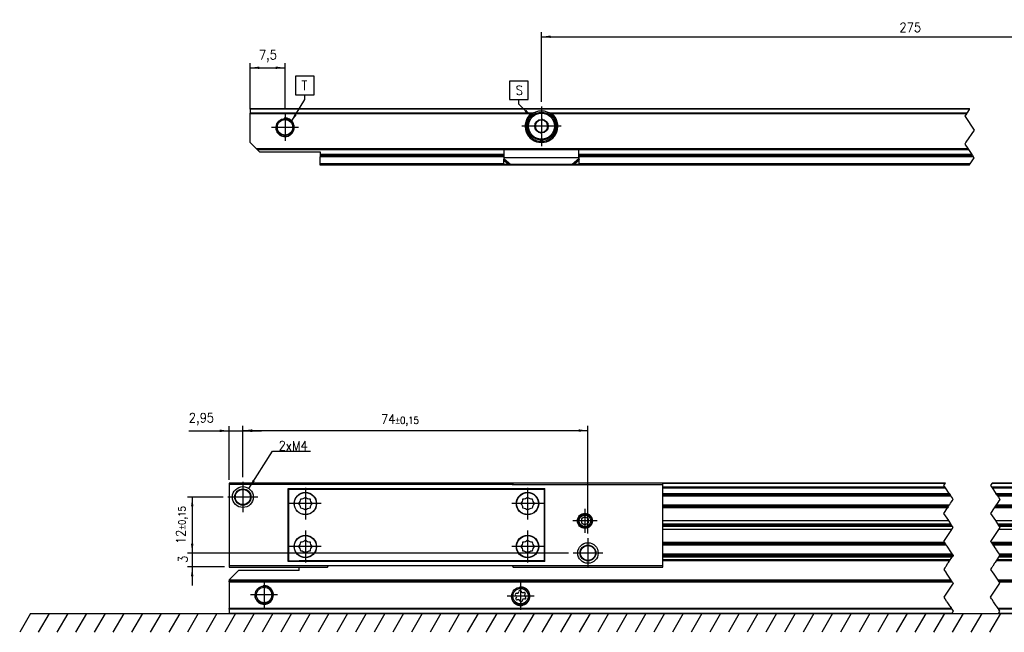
# Model space of a CAD drawing. Header units: millimetres. Extents: x -418 to 1275, y -151 to 443.
# Tile 6 of 47: x -243 to -32, y 151 to 282. Entities that reach past the tile are written whole.
import ezdxf

# ---------------------------------------------------------------- set-up
doc = ezdxf.new("R2010")
doc.units = ezdxf.units.MM
doc.linetypes.add('DOT_CENTER', pattern=[14, 12, -1, 0, -1])
doc.layers.add('1', color=7, linetype='Continuous')
doc.styles.add('CONVERTER_12', font='txt.shx', dxfattribs={"width": 0.9})
doc.dimstyles.new('ME10_DIM_16', dxfattribs={"dimtxt": 2, "dimasz": 2, "dimexe": 1, "dimexo": 1, "dimgap": 1, "dimtad": 1, "dimdsep": 46, "dimtxsty": 'CONVERTER_12', "dimsah": 1, "dimcen": 0.09, "dimclrd": 2, "dimclre": 2, "dimclrt": 2, "dimadec": 0, "dimazin": 0, "dimtfac": 1, "dimtdec": 4, "dimtix": 1, "dimtmove": 0, "dimatfit": 3, "dimfxl": 1, "dimtolj": 1, "dimtzin": 0, "dimarcsym": 0})
doc.dimstyles.new('ME10_DIM_17', dxfattribs={"dimtxt": 2, "dimasz": 2, "dimexe": 1, "dimexo": 1, "dimgap": 1, "dimtad": 1, "dimdsep": 46, "dimtxsty": 'CONVERTER_12', "dimsah": 1, "dimcen": 0.09, "dimclrd": 2, "dimclre": 2, "dimclrt": 2, "dimadec": 0, "dimazin": 0, "dimtol": 1, "dimtp": 0.15, "dimtm": 0.15, "dimtfac": 0.75, "dimtdec": 0, "dimtix": 1, "dimtmove": 0, "dimatfit": 3, "dimfxl": 1, "dimtolj": 1, "dimtzin": 0, "dimarcsym": 0})
doc.dimstyles.new('ME10_DIM_18', dxfattribs={"dimtxt": 2, "dimasz": 2, "dimexe": 1, "dimexo": 1, "dimgap": 1, "dimtad": 1, "dimdsep": 46, "dimtxsty": 'CONVERTER_12', "dimsah": 1, "dimcen": 0.09, "dimclrd": 2, "dimclre": 2, "dimclrt": 2, "dimadec": 0, "dimazin": 0, "dimtol": 1, "dimtp": 0.15, "dimtm": 0.15, "dimtfac": 0.75, "dimtdec": 0, "dimtix": 1, "dimtmove": 0, "dimatfit": 3, "dimfxl": 1, "dimtolj": 1, "dimtzin": 0, "dimarcsym": 0})
doc.dimstyles.new('ME10_DIM_19', dxfattribs={"dimtxt": 2, "dimasz": 2, "dimexe": 1, "dimexo": 1, "dimgap": 1, "dimtad": 1, "dimdsep": 46, "dimtxsty": 'CONVERTER_12', "dimsah": 1, "dimcen": 0.09, "dimclrd": 2, "dimclre": 2, "dimclrt": 2, "dimadec": 0, "dimazin": 0, "dimtfac": 1, "dimtdec": 4, "dimtix": 1, "dimtmove": 0, "dimatfit": 3, "dimfxl": 1, "dimtolj": 1, "dimtzin": 0, "dimarcsym": 0})
doc.dimstyles.new('ME10_DIM_43', dxfattribs={"dimtxt": 2, "dimasz": 2, "dimexe": 1, "dimexo": 1, "dimgap": 1, "dimtad": 1, "dimdsep": 46, "dimtxsty": 'CONVERTER_12', "dimsah": 1, "dimcen": 0.09, "dimclrd": 2, "dimclre": 2, "dimclrt": 2, "dimadec": 0, "dimazin": 0, "dimtfac": 1, "dimtdec": 4, "dimtix": 1, "dimtmove": 0, "dimatfit": 3, "dimfxl": 1, "dimtolj": 1, "dimtzin": 0, "dimarcsym": 0})
doc.dimstyles.new('ME10_DIM_44', dxfattribs={"dimtxt": 2, "dimasz": 2, "dimexe": 1, "dimexo": 1, "dimgap": 1, "dimtad": 1, "dimdsep": 46, "dimtxsty": 'CONVERTER_12', "dimsah": 1, "dimcen": 0.09, "dimclrd": 2, "dimclre": 2, "dimclrt": 2, "dimadec": 0, "dimazin": 0, "dimtfac": 1, "dimtdec": 4, "dimtix": 1, "dimtmove": 0, "dimatfit": 3, "dimfxl": 1, "dimtolj": 1, "dimtzin": 0, "dimarcsym": 0})
doc.dimstyles.get("Standard").update_dxf_attribs({"dimtxt": 0.18, "dimasz": 0.18, "dimexe": 0.18, "dimexo": 0.0625, "dimgap": 0.09, "dimtad": 0, "dimtih": 1, "dimtoh": 1, "dimdec": 4, "dimzin": 0, "dimdsep": 46, "dimtxsty": 'Standard', "dimcen": 0.09, "dimadec": 0, "dimazin": 0, "dimtfac": 1, "dimtdec": 4, "dimtofl": 0, "dimtmove": 0, "dimatfit": 3, "dimfxl": 1, "dimtolj": 1, "dimtzin": 0, "dimarcsym": 0})

# ---------------------------------------------------------------- blocks, each defined once
blk = doc.blocks.new('REGLA_SV2-570__7', base_point=(-194.89, 164.79))
at = {"color": 7, "linetype": 'Continuous'}
for p, q in [((-176.76, 182.79), (-194.89, 182.79)), ((-137.01, 182.79), (-176.76, 182.79)), ((-104.89, 182.79), (-137.01, 182.79)), ((-44.27, 182.79), (-104.89, 182.79)), ((96.94, 182.79), (-34.27, 182.79)), ((-104.89, 180.24), (-43.25, 180.24)), ((-33.25, 180.24), (97.97, 180.24)), ((-43.59, 177.82), (-104.89, 177.82)), ((97.63, 177.82), (-33.59, 177.82)), ((-104.89, 174.74), (-43.57, 174.74)), ((-104.89, 174.08), (-43.13, 174.08)), ((-42.94, 173.79), (-104.89, 173.79)), ((-42.75, 173.5), (-104.89, 173.5)), ((-33.57, 174.74), (97.64, 174.74)), ((-33.13, 174.08), (98.08, 174.08)), ((98.28, 173.79), (-32.94, 173.79)), ((98.47, 173.5), (-32.75, 173.5)), ((-42.91, 172.84), (-104.89, 172.84)), ((98.31, 172.84), (-32.91, 172.84)), ((-104.89, 169.75), (-44.25, 169.75)), ((-34.25, 169.75), (96.97, 169.75)), ((-42.64, 167.33), (-104.89, 167.33)), ((98.58, 167.33), (-32.64, 167.33)), ((-194.89, 164.79), (-189.16, 164.79)), ((-189.16, 164.79), (-182.89, 164.79)), ((-182.89, 164.79), (-180.62, 164.79)), ((-180.62, 164.79), (-176.76, 164.79)), ((-137.01, 164.79), (-133.16, 164.79)), ((-133.16, 164.79), (-124.62, 164.79)), ((-124.62, 164.79), (-104.89, 164.79))]:
    blk.add_line(p, q, dxfattribs=at)
at = {"color": 3, "linetype": 'Continuous'}
for p, q in [((-137.07, 182.69), (-176.7, 182.69)), ((-44.34, 182.69), (-104.89, 182.69)), ((-104.89, 181.97), (-44.39, 181.97)), ((-104.89, 181.78), (-44.27, 181.78)), ((-34.39, 181.97), (96.82, 181.97)), ((96.88, 182.69), (-34.34, 182.69)), ((-34.27, 181.78), (96.95, 181.78)), ((-104.89, 180.53), (-43.44, 180.53)), ((-104.89, 180.04), (-43.11, 180.04)), ((-33.44, 180.53), (97.78, 180.53)), ((-33.11, 180.04), (98.1, 180.04)), ((-43.45, 178.02), (-104.89, 178.02)), ((-104.89, 177.67), (-43.68, 177.67)), ((-43.81, 177.48), (-104.89, 177.48)), ((97.4, 177.48), (-33.81, 177.48)), ((-33.68, 177.67), (97.53, 177.67)), ((97.77, 178.02), (-33.45, 178.02)), ((-104.89, 170.1), (-44.48, 170.1)), ((-44.35, 169.9), (-104.89, 169.9)), ((-104.89, 169.55), (-44.12, 169.55)), ((-34.48, 170.1), (96.74, 170.1)), ((96.87, 169.9), (-34.35, 169.9)), ((-34.12, 169.55), (97.1, 169.55)), ((-42.77, 167.53), (-104.89, 167.53)), ((-42.77, 167.04), (-104.89, 167.04)), ((98.45, 167.53), (-32.77, 167.53)), ((98.45, 167.04), (-32.77, 167.04))]:
    blk.add_line(p, q, dxfattribs=at)
at = {"color": 2, "linetype": 'DOT_CENTER'}
for p, q in [((-44.61, 182.29), (-44.34, 182.69)), ((-44.39, 181.97), (-44.61, 182.29)), ((-44.27, 181.78), (-44.39, 181.97)), ((-44.34, 182.69), (-44.27, 182.79)), ((-43.44, 180.53), (-44.27, 181.78)), ((-34.34, 182.69), (-34.61, 182.29)), ((-34.61, 182.29), (-34.39, 181.97)), ((-34.39, 181.97), (-34.27, 181.78)), ((-34.27, 182.79), (-34.34, 182.69)), ((-34.27, 181.78), (-33.44, 180.53)), ((-43.44, 180.53), (-43.25, 180.24)), ((-43.11, 180.04), (-43.25, 180.24)), ((-42.91, 179.74), (-43.11, 180.04)), ((-42.61, 179.29), (-42.91, 179.74)), ((-33.25, 180.24), (-33.44, 180.53)), ((-33.25, 180.24), (-33.11, 180.04)), ((-33.11, 180.04), (-32.91, 179.74)), ((-32.91, 179.74), (-32.61, 179.29)), ((-44.61, 176.29), (-43.81, 177.48)), ((-43.68, 177.67), (-43.81, 177.48)), ((-43.68, 177.67), (-43.59, 177.82)), ((-43.59, 177.82), (-43.54, 177.89)), ((-43.54, 177.89), (-43.45, 178.02)), ((-43.45, 178.02), (-43.35, 178.18)), ((-43.35, 178.18), (-43.25, 178.33)), ((-43.25, 178.33), (-43.17, 178.45)), ((-43.17, 178.45), (-42.96, 178.76)), ((-42.96, 178.76), (-42.83, 178.95)), ((-42.83, 178.95), (-42.77, 179.04)), ((-42.77, 179.04), (-42.75, 179.07)), ((-42.75, 179.07), (-42.73, 179.11)), ((-42.73, 179.11), (-42.61, 179.29)), ((-33.81, 177.48), (-34.61, 176.29)), ((-33.68, 177.67), (-33.81, 177.48)), ((-33.59, 177.82), (-33.68, 177.67)), ((-33.54, 177.89), (-33.59, 177.82)), ((-33.45, 178.02), (-33.54, 177.89)), ((-33.34, 178.18), (-33.45, 178.02)), ((-33.25, 178.33), (-33.34, 178.18)), ((-33, 178.69), (-33.25, 178.33)), ((-32.96, 178.76), (-33, 178.69)), ((-32.83, 178.95), (-32.96, 178.76)), ((-32.77, 179.04), (-32.83, 178.95)), ((-32.75, 179.07), (-32.77, 179.04)), ((-32.61, 179.29), (-32.75, 179.07)), ((-43.57, 174.74), (-44.61, 176.29)), ((-34.61, 176.29), (-33.57, 174.74)), ((-43.48, 174.59), (-43.57, 174.74)), ((-43.13, 174.08), (-43.48, 174.59)), ((-42.94, 173.79), (-43.13, 174.08)), ((-42.75, 173.5), (-42.94, 173.79)), ((-42.81, 172.99), (-42.61, 173.29)), ((-42.61, 173.29), (-42.75, 173.5)), ((-33.57, 174.74), (-33.48, 174.59)), ((-33.48, 174.59), (-33.13, 174.08)), ((-33.13, 174.08), (-32.94, 173.79)), ((-32.94, 173.79), (-32.75, 173.5)), ((-32.61, 173.29), (-32.81, 172.99)), ((-32.75, 173.5), (-32.61, 173.29)), ((-44.61, 170.29), (-42.91, 172.84)), ((-42.91, 172.84), (-42.81, 172.99)), ((-32.91, 172.84), (-34.61, 170.29)), ((-32.81, 172.99), (-32.91, 172.84)), ((-44.48, 170.1), (-44.61, 170.29)), ((-44.35, 169.9), (-44.48, 170.1)), ((-44.25, 169.75), (-44.35, 169.9)), ((-44.2, 169.68), (-44.25, 169.75)), ((-44.12, 169.55), (-44.2, 169.68)), ((-44.01, 169.4), (-44.12, 169.55)), ((-43.91, 169.24), (-44.01, 169.4)), ((-43.62, 168.81), (-43.91, 169.24)), ((-34.61, 170.29), (-34.48, 170.1)), ((-34.48, 170.1), (-34.35, 169.9)), ((-34.35, 169.9), (-34.25, 169.75)), ((-34.25, 169.75), (-34.2, 169.68)), ((-34.2, 169.68), (-34.12, 169.55)), ((-34.12, 169.55), (-34.01, 169.4)), ((-34.01, 169.4), (-33.91, 169.24)), ((-33.91, 169.24), (-33.67, 168.88)), ((-43.5, 168.62), (-43.62, 168.81)), ((-43.44, 168.54), (-43.5, 168.62)), ((-43.42, 168.5), (-43.44, 168.54)), ((-42.97, 167.84), (-43.42, 168.5)), ((-43.25, 166.32), (-42.86, 166.91)), ((-42.77, 167.53), (-42.97, 167.84)), ((-42.86, 166.91), (-42.85, 166.93)), ((-42.85, 166.93), (-42.77, 167.04)), ((-42.64, 167.33), (-42.77, 167.53)), ((-42.61, 167.29), (-42.77, 167.04)), ((-42.64, 167.33), (-42.61, 167.29)), ((-33.67, 168.88), (-33.62, 168.81)), ((-33.62, 168.81), (-33.5, 168.62)), ((-33.5, 168.62), (-33.42, 168.5)), ((-33.42, 168.5), (-32.97, 167.84)), ((-32.86, 166.91), (-33.25, 166.32)), ((-32.97, 167.84), (-32.77, 167.53)), ((-32.85, 166.93), (-32.86, 166.91)), ((-32.77, 167.04), (-32.85, 166.93)), ((-32.77, 167.53), (-32.64, 167.33)), ((-32.77, 167.04), (-32.61, 167.29)), ((-32.61, 167.29), (-32.64, 167.33)), ((-44.27, 164.79), (-44.21, 164.89)), ((-44.21, 164.89), (-44.14, 164.99)), ((-44.14, 164.99), (-43.73, 165.61)), ((-43.6, 165.79), (-43.37, 166.14)), ((-43.37, 166.14), (-43.25, 166.32)), ((-34.21, 164.89), (-34.27, 164.79)), ((-34.14, 164.99), (-34.21, 164.89)), ((-33.73, 165.61), (-34.14, 164.99)), ((-33.6, 165.79), (-33.73, 165.61)), ((-33.37, 166.14), (-33.6, 165.79)), ((-33.25, 166.32), (-33.37, 166.14))]:
    blk.add_line(p, q, dxfattribs=at)
blk = doc.blocks.new('SOPORTE_SV2__8', base_point=(-197.89, 154.79))
at = {"color": 7, "linetype": 'Continuous'}
for p, q in [((-42.85, 166.93), (-104.89, 166.93)), ((98.37, 166.93), (-32.85, 166.93)), ((-130.36, 166.14), (-182.89, 166.14)), ((-182.89, 164.79), (-180.62, 164.79)), ((-182.89, 164.04), (-182.89, 164.79)), ((-180.62, 164.79), (-176.76, 164.79)), ((-137.01, 164.79), (-133.16, 164.79)), ((-133.16, 164.79), (-124.62, 164.79)), ((-124.62, 164.79), (-104.89, 164.79)), ((-196.46, 163.46), (-197.89, 162.04)), ((-196.46, 163.46), (-195.89, 164.04)), ((-182.89, 164.04), (-195.89, 164.04)), ((-197.89, 162.04), (-197.89, 161.99)), ((-197.89, 161.99), (-197.89, 161.79)), ((-42.94, 161.79), (-197.89, 161.79)), ((-197.89, 161.59), (-197.89, 161.79)), ((-197.89, 161.59), (-197.89, 155.87)), ((98.28, 161.79), (-32.94, 161.79)), ((-136.27, 158.56), (-136.46, 158.75)), ((-136.29, 159.15), (-136.03, 159.15)), ((-135.81, 159.32), (-135.73, 159.57)), ((-135.31, 159.62), (-135.18, 159.4)), ((-134.92, 159.29), (-134.66, 159.35)), ((-134.41, 159.01), (-134.54, 158.78)), ((-134.5, 158.51), (-134.32, 158.32)), ((-136.37, 158.06), (-136.24, 158.29)), ((-135.85, 157.78), (-136.11, 157.72)), ((-135.46, 157.45), (-135.6, 157.68)), ((-134.97, 157.76), (-135.04, 157.5)), ((-134.48, 157.93), (-134.75, 157.92)), ((-197.89, 155.73), (-197.89, 155.87)), ((-197.89, 155.73), (-197.89, 154.85)), ((-197.89, 154.79), (-197.89, 154.85)), ((-42.94, 154.79), (-197.89, 154.79)), ((98.28, 154.79), (-32.94, 154.79))]:
    blk.add_line(p, q, dxfattribs=at)
at = {"color": 3, "linetype": 'Continuous'}
for p, q in [((-42.86, 166.91), (-104.89, 166.91)), ((98.36, 166.91), (-32.86, 166.91)), ((-43.25, 166.32), (-104.89, 166.32)), ((-43.37, 166.14), (-104.89, 166.14)), ((97.85, 166.14), (-33.37, 166.14)), ((97.97, 166.32), (-33.25, 166.32)), ((-43.07, 161.99), (-197.89, 161.99)), ((-197.89, 161.59), (-42.81, 161.59)), ((98.14, 161.99), (-33.07, 161.99)), ((-32.81, 161.59), (98.41, 161.59)), ((-43, 155.87), (-197.89, 155.87)), ((-42.9, 155.73), (-197.89, 155.73)), ((-197.89, 154.85), (-42.9, 154.85)), ((98.22, 155.87), (-33, 155.87)), ((98.32, 155.73), (-32.9, 155.73)), ((-32.9, 154.85), (98.32, 154.85))]:
    blk.add_line(p, q, dxfattribs=at)
at = {"color": 2, "linetype": 'DOT_CENTER'}
for p, q in [((-43.25, 166.32), (-42.86, 166.91)), ((-42.86, 166.91), (-42.85, 166.93)), ((-32.86, 166.91), (-33.25, 166.32)), ((-32.85, 166.93), (-32.86, 166.91)), ((-44.41, 164.59), (-44.27, 164.79)), ((-44.27, 164.79), (-44.21, 164.89)), ((-44.21, 164.89), (-44.14, 164.99)), ((-44.14, 164.99), (-43.73, 165.61)), ((-43.73, 165.61), (-43.6, 165.79)), ((-43.6, 165.79), (-43.37, 166.14)), ((-43.37, 166.14), (-43.25, 166.32)), ((-34.27, 164.79), (-34.41, 164.59)), ((-34.21, 164.89), (-34.27, 164.79)), ((-34.14, 164.99), (-34.21, 164.89)), ((-33.73, 165.61), (-34.14, 164.99)), ((-33.6, 165.79), (-33.73, 165.61)), ((-33.37, 166.14), (-33.6, 165.79)), ((-33.25, 166.32), (-33.37, 166.14)), ((-44.41, 164.59), (-44.61, 164.29)), ((-44.61, 164.29), (-44.11, 163.54)), ((-44.11, 163.54), (-44.06, 163.46)), ((-43.07, 161.99), (-44.06, 163.46)), ((-34.41, 164.59), (-34.61, 164.29)), ((-34.61, 164.29), (-34.11, 163.54)), ((-34.11, 163.54), (-34.06, 163.46)), ((-34.06, 163.46), (-33.07, 161.99)), ((-42.61, 161.29), (-44.61, 158.29)), ((-42.94, 161.79), (-43.07, 161.99)), ((-42.81, 161.59), (-42.94, 161.79)), ((-42.81, 161.59), (-42.71, 161.44)), ((-42.71, 161.44), (-42.62, 161.31)), ((-42.62, 161.31), (-42.61, 161.29)), ((-34.61, 158.29), (-32.61, 161.29)), ((-32.94, 161.79), (-33.07, 161.99)), ((-32.94, 161.79), (-32.81, 161.59)), ((-32.71, 161.44), (-32.81, 161.59)), ((-32.62, 161.31), (-32.71, 161.44)), ((-32.61, 161.29), (-32.62, 161.31)), ((-44.61, 158.29), (-44.41, 157.99)), ((-44.41, 157.99), (-44.27, 157.79)), ((-43.94, 157.29), (-44.27, 157.79)), ((-43.94, 157.29), (-43.41, 156.49)), ((-43.41, 156.49), (-43.27, 156.29)), ((-43.27, 156.29), (-43, 155.87)), ((-34.41, 157.99), (-34.61, 158.29)), ((-34.27, 157.79), (-34.41, 157.99)), ((-33.94, 157.29), (-34.27, 157.79)), ((-33.41, 156.49), (-33.94, 157.29)), ((-33.27, 156.29), (-33.41, 156.49)), ((-33, 155.87), (-33.27, 156.29)), ((-42.9, 155.73), (-43, 155.87)), ((-42.94, 154.79), (-42.9, 154.85)), ((-42.9, 155.73), (-42.61, 155.29)), ((-42.61, 155.29), (-42.9, 154.85)), ((-33, 155.87), (-32.9, 155.73)), ((-32.9, 154.85), (-32.94, 154.79)), ((-32.61, 155.29), (-32.9, 155.73)), ((-32.9, 154.85), (-32.61, 155.29))]:
    blk.add_line(p, q, dxfattribs=at)
at = {"color": 7, "linetype": 'Continuous'}
for centre, radius in [((-190.39, 158.79), 1.9), ((-190.39, 158.79), 1.65), ((-135.39, 158.54), 1.9), ((-135.39, 158.54), 1.65)]:
    blk.add_circle(centre, radius, dxfattribs=at)
for centre, start, end in [((-136.29, 158.92), 90.5656, 223.8716), ((-136.44, 158.4), 330.5656, 43.8716), ((-136.03, 159.38), 270.5656, 343.8716), ((-135.51, 159.51), 30.1519, 163.8716), ((-134.98, 159.52), 210.1519, 283.4579), ((-134.61, 159.13), 330.5656, 103.4579), ((-134.33, 158.67), 150.5656, 223.8716), ((-136.17, 157.95), 150.5656, 283.8716), ((-135.8, 157.56), 30.5656, 103.8716), ((-135.26, 157.57), 210.5656, 343.8706), ((-134.74, 157.69), 90.5656, 163.8706), ((-134.49, 158.16), 270.5656, 43.8716)]:
    blk.add_arc(centre, 0.233, start, end, dxfattribs=at)
at = {"layer": '1', "color": 2, "linetype": 'DOT_CENTER'}
for p, q in [((-190.39, 161.69), (-190.39, 155.89)), ((-135.39, 161.44), (-135.39, 155.64)), ((-187.49, 158.79), (-193.29, 158.79)), ((-132.49, 158.54), (-138.29, 158.54))]:
    blk.add_line(p, q, dxfattribs=at)
at = {"layer": '1', "color": 30, "linetype": 'Continuous'}
for centre in [(-190.39, 158.79), (-135.39, 158.54)]:
    blk.add_arc(centre, 2, 175, 95, dxfattribs=at)
blk = doc.blocks.new('CABEZA_RANURADA_REGLA_SV2__9', base_point=(-197.89, 164.79))
at = {"color": 7, "linetype": 'Continuous'}
for p, q in [((-194.89, 182.79), (-197.89, 182.79)), ((-197.89, 182.79), (-197.89, 182.49)), ((-197.89, 182.49), (-197.89, 165.09)), ((-176.59, 182.49), (-197.89, 182.49)), ((-176.76, 182.79), (-194.89, 182.79)), ((-176.59, 182.49), (-176.76, 182.79)), ((-137.19, 182.49), (-176.59, 182.49)), ((-137.01, 182.79), (-137.19, 182.49)), ((-137.19, 182.49), (-104.89, 182.49)), ((-104.89, 182.79), (-137.01, 182.79)), ((-104.89, 182.49), (-104.89, 182.79)), ((-104.89, 165.09), (-104.89, 182.49)), ((-185.24, 181.59), (-130.19, 181.59)), ((-185.24, 165.99), (-185.24, 181.59)), ((-130.36, 181.44), (-185.06, 181.44)), ((-185.06, 166.14), (-185.06, 181.44)), ((-130.36, 181.44), (-130.36, 166.14)), ((-130.19, 165.99), (-130.19, 181.59)), ((-121.59, 175.55), (-122.34, 175.12)), ((-120.84, 175.12), (-121.59, 175.55)), ((-122.34, 175.12), (-122.34, 174.25)), ((-122.34, 174.25), (-121.59, 173.82)), ((-121.59, 173.82), (-120.84, 174.25)), ((-120.84, 174.25), (-120.84, 175.12)), ((-197.89, 165.09), (-176.59, 165.09)), ((-197.89, 165.09), (-197.89, 164.79)), ((-197.89, 164.79), (-194.89, 164.79)), ((-194.89, 164.79), (-189.16, 164.79)), ((-189.16, 164.79), (-182.89, 164.79)), ((-130.19, 165.99), (-185.24, 165.99)), ((-185.06, 166.14), (-182.89, 166.14)), ((-130.36, 166.14), (-182.89, 166.14)), ((-182.89, 164.79), (-180.62, 164.79)), ((-180.62, 164.79), (-176.76, 164.79)), ((-176.76, 164.79), (-176.59, 165.09)), ((-176.59, 165.09), (-137.19, 165.09)), ((-137.19, 165.09), (-137.01, 164.79)), ((-137.19, 165.09), (-104.89, 165.09)), ((-137.01, 164.79), (-133.16, 164.79)), ((-133.16, 164.79), (-124.62, 164.79)), ((-124.62, 164.79), (-104.89, 164.79)), ((-104.89, 164.79), (-104.89, 165.09))]:
    blk.add_line(p, q, dxfattribs=at)
for centre, radius in [((-194.94, 179.79), 2.24), ((-194.94, 179.79), 1.74), ((-194.94, 179.79), 1.62), ((-181.54, 178.39), 2.4), ((-181.54, 178.39), 2.35), ((-133.89, 178.39), 2.4), ((-133.89, 178.39), 2.35), ((-121.59, 174.69), 1.6), ((-121.59, 174.69), 1.42), ((-121.59, 174.69), 1.25), ((-181.54, 169.19), 2.4), ((-181.54, 169.19), 2.35), ((-133.89, 169.19), 2.4), ((-133.89, 169.19), 2.35), ((-120.94, 167.79), 2.2), ((-120.94, 167.79), 1.7), ((-120.94, 167.79), 1.6)]:
    blk.add_circle(centre, radius, dxfattribs=at)
for centre, start, end in [((-182.57, 180.88), 271.4323, 313.5677), ((-180.5, 180.88), 226.4323, 268.5677), ((-134.92, 180.88), 271.4323, 313.5677), ((-132.85, 180.88), 226.4323, 268.5677), ((-184.03, 179.42), 316.4323, 358.5677), ((-184.03, 177.35), 1.4323, 43.5677), ((-182.57, 175.89), 46.4323, 88.5677), ((-180.5, 175.89), 91.4323, 133.5677), ((-179.04, 179.42), 181.4323, 223.5677), ((-179.04, 177.35), 136.4323, 178.5677), ((-136.38, 179.42), 316.4323, 358.5677), ((-136.38, 177.35), 1.4323, 43.5677), ((-134.92, 175.89), 46.4323, 88.5677), ((-132.85, 175.89), 91.4323, 133.5677), ((-131.39, 179.42), 181.4323, 223.5677), ((-131.39, 177.35), 136.4323, 178.5677), ((-184.03, 170.22), 316.4323, 358.5677), ((-184.03, 168.15), 1.4323, 43.5677), ((-182.57, 171.68), 271.4323, 313.5677), ((-180.5, 171.68), 226.4323, 268.5677), ((-179.04, 170.22), 181.4323, 223.5677), ((-179.04, 168.15), 136.4323, 178.5677), ((-136.38, 170.22), 316.4323, 358.5677), ((-136.38, 168.15), 1.4323, 43.5677), ((-134.92, 171.68), 271.4323, 313.5677), ((-132.85, 171.68), 226.4323, 268.5677), ((-131.39, 170.22), 181.4323, 223.5677), ((-131.39, 168.15), 136.4323, 178.5677), ((-182.57, 166.69), 46.4323, 88.5677), ((-180.5, 166.69), 91.4323, 133.5677), ((-134.92, 166.69), 46.4323, 88.5677), ((-132.85, 166.69), 91.4323, 133.5677)]:
    blk.add_arc(centre, 1.5, start, end, dxfattribs=at)
at = {"layer": '1', "color": 2, "linetype": 'DOT_CENTER'}
for p, q in [((-194.94, 183.03), (-194.94, 176.54)), ((-181.54, 181.79), (-181.54, 174.99)), ((-133.89, 181.79), (-133.89, 174.99)), ((-191.7, 179.79), (-198.18, 179.79)), ((-178.14, 178.39), (-184.94, 178.39)), ((-130.49, 178.39), (-137.29, 178.39)), ((-121.59, 177.29), (-121.59, 172.09)), ((-118.99, 174.69), (-124.19, 174.69)), ((-181.54, 172.59), (-181.54, 165.79)), ((-133.89, 172.59), (-133.89, 165.79)), ((-178.14, 169.19), (-184.94, 169.19)), ((-130.49, 169.19), (-137.29, 169.19)), ((-120.94, 170.99), (-120.94, 164.59)), ((-117.74, 167.79), (-124.14, 167.79))]:
    blk.add_line(p, q, dxfattribs=at)
blk = doc.blocks.new('REGLA_SV2-570mm__10', base_point=(-197.89, 154.79))
for name, p in [('CABEZA_RANURADA_REGLA_SV2__9', (-197.89, 164.79)), ('REGLA_SV2-570__7', (-194.89, 164.79)), ('SOPORTE_SV2__8', (-197.89, 154.79))]:
    blk.add_blockref(name, p)
blk = doc.blocks.new('*D82')
at = {"layer": '1', "color": 2, "linetype": 'Continuous'}
for p, q in [((-205.81, 171.79), (-205.81, 167.79)), ((-125.14, 167.79), (-206.81, 167.79)), ((-205.81, 167.79), (-205.81, 164.79)), ((-198.89, 164.79), (-206.81, 164.79)), ((-205.81, 164.79), (-205.81, 160.79))]:
    blk.add_line(p, q, dxfattribs=at)
at = {"layer": '1', "color": 2}
for points in [[(-206.07, 169.79), (-205.55, 169.79), (-205.81, 167.79)], [(-205.55, 162.79), (-206.07, 162.79), (-205.81, 164.79)]]:
    blk.add_solid(points, dxfattribs=at)
at = {"layer": '1', "color": 2, "insert": (-206.81, 165.69), "char_height": 2, "attachment_point": 7, "rotation": 90, "line_spacing_factor": 0.60024, "style": 'CONVERTER_12'}
blk.add_mtext('3', dxfattribs=at)
blk = doc.blocks.new('*D83')
at = {"layer": '1', "color": 2, "linetype": 'Continuous'}
for p, q in [((-199.18, 179.79), (-206.8, 179.79)), ((-205.8, 179.79), (-205.8, 167.79)), ((-125.14, 167.79), (-206.8, 167.79))]:
    blk.add_line(p, q, dxfattribs=at)
at = {"layer": '1', "color": 2}
for points in [[(-205.54, 177.79), (-206.06, 177.79), (-205.8, 179.79)], [(-206.06, 169.79), (-205.54, 169.79), (-205.8, 167.79)]]:
    blk.add_solid(points, dxfattribs=at)
at = {"layer": '1', "color": 2, "insert": (-206.8, 169.72), "char_height": 2, "attachment_point": 7, "rotation": 90, "line_spacing_factor": 0.60024, "style": 'CONVERTER_12'}
blk.add_mtext('\\C2;12\\C2;\\H1.5;{\\Fgdt;`}0,15', dxfattribs=at)
blk = doc.blocks.new('*D84')
at = {"layer": '1', "color": 2, "linetype": 'Continuous'}
for p, q in [((-194.94, 184.03), (-194.94, 195.05)), ((-120.94, 171.99), (-120.94, 195.05)), ((-194.94, 194.05), (-120.94, 194.05))]:
    blk.add_line(p, q, dxfattribs=at)
at = {"layer": '1', "color": 2}
for points in [[(-192.94, 194.31), (-192.94, 193.78), (-194.94, 194.05)], [(-122.94, 193.78), (-122.94, 194.31), (-120.94, 194.05)]]:
    blk.add_solid(points, dxfattribs=at)
at = {"layer": '1', "color": 2, "insert": (-165.31, 195.05), "char_height": 2, "attachment_point": 7, "rotation": 0.0001, "line_spacing_factor": 0.60024, "style": 'CONVERTER_12'}
blk.add_mtext('\\C2;74\\C2;\\H1.5;{\\Fgdt;`}0,15', dxfattribs=at)
blk = doc.blocks.new('*D85')
at = {"layer": '1', "color": 2, "linetype": 'Continuous'}
for p, q in [((-197.89, 183.49), (-197.89, 194.99)), ((-194.94, 184.03), (-194.94, 194.99)), ((-206.52, 193.99), (-197.89, 193.99)), ((-197.89, 193.99), (-194.94, 193.99)), ((-194.94, 193.99), (-190.94, 193.99))]:
    blk.add_line(p, q, dxfattribs=at)
at = {"layer": '1', "color": 2}
for points in [[(-199.89, 193.72), (-199.89, 194.25), (-197.89, 193.99)], [(-192.94, 194.25), (-192.94, 193.72), (-194.94, 193.99)]]:
    blk.add_solid(points, dxfattribs=at)
at = {"layer": '1', "color": 2, "insert": (-206.52, 195.19), "char_height": 2, "attachment_point": 7, "rotation": 0.0001, "line_spacing_factor": 0.60024, "style": 'CONVERTER_12'}
blk.add_mtext('2,95', dxfattribs=at)
blk = doc.blocks.new('SOPORTE_SV2__22', base_point=(-193.4, 250.93))
at = {"color": 7, "linetype": 'Continuous'}
for p, q in [((-193.4, 263.07), (-193.4, 263.01)), ((-193.4, 263.07), (-39.07, 263.07)), ((-193.4, 263.01), (-193.4, 262.13)), ((-193.4, 261.99), (-193.4, 262.13)), ((-193.4, 255.82), (-193.4, 261.99)), ((-133.25, 261.57), (-132.89, 261.57)), ((-132.05, 260.19), (-132.1, 259.83)), ((-131.71, 260.33), (-132.05, 260.19)), ((-130.72, 260.75), (-131.05, 260.61)), ((-130.43, 260.53), (-130.72, 260.75)), ((-129.57, 259.88), (-129.86, 260.1)), ((-129.62, 259.52), (-129.57, 259.88)), ((-128.91, 261.57), (-128.55, 261.57)), ((-132.18, 259.12), (-132.23, 258.76)), ((-132.23, 258.76), (-131.94, 258.54)), ((-131.37, 258.11), (-131.08, 257.89)), ((-131.08, 257.89), (-130.75, 258.03)), ((-130.09, 258.31), (-129.75, 258.45)), ((-129.75, 258.45), (-129.7, 258.81)), ((-192.1, 254.52), (-193.4, 255.82)), ((-191.9, 254.32), (-192.1, 254.52)), ((-191.9, 254.32), (-39.33, 254.32)), ((-191.4, 253.82), (-191.9, 254.32)), ((-191.4, 253.82), (-178.4, 253.82)), ((-178.4, 253.82), (-178.4, 253.27)), ((-138.9, 252.6), (-138.9, 254.32)), ((-122.9, 252.6), (-122.9, 254.32)), ((-178.4, 253.27), (-178.4, 253.07)), ((-178.4, 253.07), (-178.4, 252.78)), ((-178.4, 253.07), (-138.9, 253.07)), ((-178.4, 251.22), (-178.4, 252.78)), ((-138.96, 252.2), (-139.01, 252.03)), ((-138.99, 251.14), (-139.01, 252.03)), ((-138.9, 252.58), (-138.9, 252.6)), ((-138.9, 252.29), (-138.9, 252.58)), ((-122.9, 253.07), (-38.5, 253.07)), ((-122.9, 252.58), (-122.9, 252.6)), ((-122.9, 252.29), (-122.9, 252.58)), ((-122.79, 252.03), (-122.84, 252.2)), ((-122.81, 251.14), (-122.79, 252.03)), ((-178.4, 250.93), (-178.4, 251.22)), ((-39.17, 250.93), (-178.4, 250.93)), ((-137.82, 251.01), (-138.99, 251.14)), ((-124.31, 251.08), (-137.49, 251.08)), ((-122.81, 251.14), (-123.98, 251.01))]:
    blk.add_line(p, q, dxfattribs=at)
at = {"color": 3, "linetype": 'Continuous'}
for p, q in [((-39.11, 263.01), (-193.4, 263.01)), ((-132.89, 262.13), (-193.4, 262.13)), ((-133.17, 261.99), (-193.4, 261.99)), ((-39.7, 262.13), (-128.91, 262.13)), ((-39.79, 261.99), (-128.63, 261.99)), ((-130.54, 256.09), (-131.26, 256.09)), ((-192.1, 254.52), (-39.47, 254.52)), ((-138.9, 253.27), (-178.4, 253.27)), ((-138.9, 252.78), (-178.4, 252.78)), ((-139.01, 252.03), (-137.82, 251.01)), ((-138.9, 252.58), (-122.9, 252.58)), ((-138.9, 252.29), (-137.49, 251.08)), ((-122.9, 252.29), (-124.31, 251.08)), ((-122.79, 252.03), (-123.98, 251.01)), ((-38.63, 253.27), (-122.9, 253.27)), ((-38.31, 252.78), (-122.9, 252.78)), ((-138.99, 251.22), (-178.4, 251.22)), ((-38.98, 251.22), (-122.81, 251.22))]:
    blk.add_line(p, q, dxfattribs=at)
at = {"color": 2, "linetype": 'DOT_CENTER'}
for p, q in [((-39.79, 261.99), (-40.12, 261.5)), ((-39.79, 261.99), (-39.7, 262.13)), ((-39.21, 262.87), (-39.7, 262.13)), ((-39.21, 262.87), (-39.11, 263.01)), ((-39.11, 263.01), (-39.07, 263.07)), ((-40.12, 261.5), (-40.03, 261.37)), ((-40.03, 261.37), (-38.12, 258.5)), ((-38.12, 258.5), (-39.87, 255.87)), ((-39.87, 255.87), (-40.12, 255.5)), ((-40.12, 255.5), (-39.47, 254.52)), ((-39.47, 254.52), (-39.33, 254.32)), ((-39.33, 254.32), (-38.63, 253.27)), ((-38.98, 251.22), (-38.12, 252.5)), ((-38.5, 253.07), (-38.63, 253.27)), ((-38.5, 253.07), (-38.31, 252.78)), ((-38.12, 252.5), (-38.31, 252.78)), ((-39.17, 250.93), (-38.98, 251.22))]:
    blk.add_line(p, q, dxfattribs=at)
at = {"color": 7, "linetype": 'Continuous'}
for centre, radius in [((-130.9, 259.32), 3), ((-185.9, 259.07), 1.9), ((-185.9, 259.07), 1.65), ((-130.9, 259.32), 1.45), ((-130.9, 259.32), 0.05)]:
    blk.add_circle(centre, radius, dxfattribs=at)
at = {"color": 3, "linetype": 'Continuous'}
blk.add_circle((-130.9, 259.32), 2.8, dxfattribs=at)
at = {"color": 7, "linetype": 'Continuous'}
for radius, start, end in [(3.5, 130.3552, 49.6448), (3.25, 112.6199, 67.3801), (3.25, 67.3801, 112.6199), (1.3, 156.839, 188.7237), (1.3, 128.7237, 156.839), (1.3, 96.839, 128.7237), (1.3, 68.7237, 96.839), (1.3, 36.839, 68.7237), (1.3, 8.7237, 36.839), (1.3, 188.7237, 216.839), (1.3, 216.839, 248.7237), (1.3, 248.7237, 276.839), (1.3, 276.839, 308.7237), (1.3, 308.7237, 336.839), (1.3, 336.839, 8.7237)]:
    blk.add_arc((-130.9, 259.32), radius, start, end, dxfattribs=at)
for points, knots in [([(-133.17, 261.99), (-133.16, 262), (-133.13, 262.01), (-133.1, 262.03), (-133.07, 262.05), (-133.03, 262.08), (-132.97, 262.1), (-132.92, 262.12), (-132.89, 262.13)], [0, 0, 0, 0, 0.0423093, 0.0796464, 0.1179547, 0.1585165, 0.2234843, 0.3133304, 0.3133304, 0.3133304, 0.3133304]), ([(-132.89, 262.13), (-132.83, 262.15), (-132.71, 262.19), (-132.52, 262.24), (-132.34, 262.28), (-132.21, 262.31), (-132.15, 262.32)], [0, 0, 0, 0, 0.1903327, 0.3787731, 0.5717819, 0.763547, 0.763547, 0.763547, 0.763547]), ([(-129.65, 262.32), (-129.59, 262.31), (-129.46, 262.28), (-129.28, 262.24), (-129.09, 262.19), (-128.97, 262.15), (-128.91, 262.13)], [0, 0, 0, 0, 0.1913805, 0.384016, 0.573053, 0.7635471, 0.7635471, 0.7635471, 0.7635471]), ([(-128.91, 262.13), (-128.89, 262.12), (-128.84, 262.1), (-128.78, 262.08), (-128.73, 262.05), (-128.7, 262.03), (-128.66, 262.01), (-128.64, 262), (-128.63, 261.99)], [0, 0, 0, 0, 0.0793997, 0.1547809, 0.1953428, 0.2336516, 0.2752958, 0.3133326, 0.3133326, 0.3133326, 0.3133326]), ([(-139.01, 252.03), (-139, 252.05), (-138.98, 252.09), (-138.95, 252.16), (-138.93, 252.22), (-138.91, 252.27), (-138.9, 252.29)], [0, 0, 0, 0, 0.0660342, 0.1356749, 0.2077706, 0.2833141, 0.2833141, 0.2833141, 0.2833141]), ([(-138.96, 252.2), (-138.95, 252.23), (-138.93, 252.3), (-138.92, 252.4), (-138.9, 252.5), (-138.9, 252.57), (-138.9, 252.6)], [0, 0, 0, 0, 0.1071939, 0.2105801, 0.3123665, 0.4089232, 0.4089232, 0.4089232, 0.4089232]), ([(-122.9, 252.6), (-122.9, 252.57), (-122.9, 252.5), (-122.88, 252.4), (-122.87, 252.3), (-122.85, 252.23), (-122.84, 252.2)], [0, 0, 0, 0, 0.0965567, 0.1983431, 0.3017294, 0.4089232, 0.4089232, 0.4089232, 0.4089232]), ([(-122.79, 252.03), (-122.8, 252.05), (-122.82, 252.09), (-122.85, 252.16), (-122.87, 252.22), (-122.89, 252.27), (-122.9, 252.29)], [0, 0, 0, 0, 0.0660342, 0.1356749, 0.2077706, 0.2833141, 0.2833141, 0.2833141, 0.2833141]), ([(-137.49, 251.08), (-137.51, 251.07), (-137.57, 251.06), (-137.65, 251.04), (-137.73, 251.02), (-137.79, 251.01), (-137.82, 251.01)], [0, 0, 0, 0, 0.0858283, 0.1715137, 0.2550732, 0.3386073, 0.3386073, 0.3386073, 0.3386073]), ([(-123.98, 251.01), (-124.01, 251.01), (-124.07, 251.02), (-124.15, 251.04), (-124.23, 251.06), (-124.29, 251.07), (-124.31, 251.08)], [0, 0, 0, 0, 0.083534, 0.1670936, 0.252779, 0.3386073, 0.3386073, 0.3386073, 0.3386073])]:
    blk.add_open_spline(points, degree=3, knots=knots, dxfattribs=at)
at = {"layer": '1', "color": 2, "linetype": 'DOT_CENTER'}
for p, q in [((-185.9, 261.97), (-185.9, 256.17)), ((-130.9, 263.57), (-130.9, 255.07)), ((-130.9, 263.32), (-130.9, 255.32)), ((-183, 259.07), (-188.8, 259.07)), ((-126.65, 259.32), (-135.15, 259.32)), ((-126.9, 259.32), (-134.9, 259.32))]:
    blk.add_line(p, q, dxfattribs=at)
at = {"layer": '1', "color": 30, "linetype": 'Continuous'}
blk.add_arc((-185.9, 259.07), 2, 175, 95, dxfattribs=at)
blk.add_arc((-185.9, 259.07), 2, 175, 95, dxfattribs=at)
blk = doc.blocks.new('*D107')
at = {"layer": '1', "color": 2, "linetype": 'Continuous'}
for p, q in [((-130.9, 264.57), (-130.9, 279.5)), ((37.1, 262.97), (37.1, 279.5)), ((-130.9, 278.5), (37.1, 278.5))]:
    blk.add_line(p, q, dxfattribs=at)
at = {"layer": '1', "color": 2}
for points in [[(-128.9, 278.76), (-128.9, 278.23), (-130.9, 278.5)], [(35.1, 278.23), (35.1, 278.76), (37.1, 278.5)]]:
    blk.add_solid(points, dxfattribs=at)
at = {"layer": '1', "color": 2, "insert": (-54.12, 279.5), "char_height": 2, "attachment_point": 7, "rotation": 0.0001, "line_spacing_factor": 0.60024, "style": 'CONVERTER_12'}
blk.add_mtext('275', dxfattribs=at)
blk = doc.blocks.new('*D108')
at = {"layer": '1', "color": 2, "linetype": 'Continuous'}
for p, q in [((-193.4, 262.99), (-193.4, 272.84)), ((-185.9, 262.97), (-185.9, 272.84)), ((-193.4, 271.84), (-185.9, 271.84))]:
    blk.add_line(p, q, dxfattribs=at)
at = {"layer": '1', "color": 2}
for points in [[(-191.4, 272.11), (-191.4, 271.58), (-193.4, 271.84)], [(-187.9, 271.58), (-187.9, 272.11), (-185.9, 271.84)]]:
    blk.add_solid(points, dxfattribs=at)
at = {"layer": '1', "color": 2, "insert": (-191.5, 273.04), "char_height": 2, "attachment_point": 7, "rotation": 0.0001, "line_spacing_factor": 0.60024, "style": 'CONVERTER_12'}
blk.add_mtext('7,5', dxfattribs=at)
blk = doc.blocks.new('Bottom1', base_point=(-110.388, 168.787))
at = {"layer": '1', "color": 2, "linetype": 'Continuous'}
for p, q in [((-240.493, 154.787), (-242.803, 150.787)), ((-240.493, 154.787), (22.457, 154.787)), ((-236.493, 154.787), (-238.803, 150.787)), ((-232.493, 154.787), (-234.803, 150.787)), ((-228.493, 154.787), (-230.803, 150.787)), ((-224.493, 154.787), (-226.803, 150.787)), ((-220.493, 154.787), (-222.803, 150.787)), ((-216.493, 154.787), (-218.803, 150.787)), ((-212.493, 154.787), (-214.803, 150.787)), ((-208.493, 154.787), (-210.803, 150.787)), ((-204.493, 154.787), (-206.803, 150.787)), ((-200.493, 154.787), (-202.803, 150.787)), ((-196.493, 154.787), (-198.803, 150.787)), ((-192.493, 154.787), (-194.803, 150.787)), ((-188.493, 154.787), (-190.803, 150.787)), ((-184.493, 154.787), (-186.803, 150.787)), ((-180.493, 154.787), (-182.803, 150.787)), ((-176.493, 154.787), (-178.803, 150.787)), ((-172.493, 154.787), (-174.803, 150.787)), ((-168.493, 154.787), (-170.803, 150.787)), ((-164.493, 154.787), (-166.803, 150.787)), ((-160.493, 154.787), (-162.803, 150.787)), ((-156.493, 154.787), (-158.803, 150.787)), ((-152.493, 154.787), (-154.803, 150.787)), ((-148.493, 154.787), (-150.803, 150.787)), ((-144.493, 154.787), (-146.803, 150.787)), ((-140.493, 154.787), (-142.803, 150.787)), ((-136.493, 154.787), (-138.803, 150.787)), ((-132.493, 154.787), (-134.803, 150.787)), ((-128.493, 154.787), (-130.803, 150.787)), ((-124.493, 154.787), (-126.803, 150.787)), ((-120.493, 154.787), (-122.803, 150.787)), ((-116.493, 154.787), (-118.803, 150.787)), ((-112.493, 154.787), (-114.803, 150.787)), ((-108.493, 154.787), (-110.803, 150.787)), ((-104.493, 154.787), (-106.803, 150.787)), ((-100.493, 154.787), (-102.803, 150.787)), ((-96.493, 154.787), (-98.803, 150.787)), ((-92.493, 154.787), (-94.803, 150.787)), ((-88.493, 154.787), (-90.803, 150.787)), ((-84.493, 154.787), (-86.803, 150.787)), ((-80.493, 154.787), (-82.803, 150.787)), ((-76.493, 154.787), (-78.803, 150.787)), ((-72.493, 154.787), (-74.803, 150.787)), ((-68.493, 154.787), (-70.803, 150.787)), ((-64.493, 154.787), (-66.803, 150.787)), ((-60.493, 154.787), (-62.803, 150.787)), ((-56.493, 154.787), (-58.803, 150.787)), ((-52.493, 154.787), (-54.803, 150.787)), ((-48.493, 154.787), (-50.803, 150.787)), ((-44.493, 154.787), (-46.803, 150.787)), ((-40.493, 154.787), (-42.803, 150.787)), ((-36.493, 154.787), (-38.803, 150.787)), ((-32.493, 154.787), (-34.803, 150.787))]:
    blk.add_line(p, q, dxfattribs=at)
at = {"layer": '1', "color": 2}
blk.add_solid([(-192.815, 183.464), (-192.372, 183.18), (-193.672, 181.638)], dxfattribs=at)
blk.add_blockref('REGLA_SV2-570mm__10', (-197.888, 154.787))
at = {"layer": '1', "color": 2, "style": 'CONVERTER_12', "width": 0.9}
blk.add_text('2xM4', height=2, dxfattribs=at).set_placement((-187.275, 189.792))
at = {"layer": '1'}
for base, p1, p2, dimstyle, picture, middle in [((-197.888, 193.986), (-194.941, 183.031), (-197.888, 182.487), 'ME10_DIM_19', '*D85', (-203.771, 196.086)), ((-194.941, 194.046), (-120.941, 170.988), (-194.941, 183.031), 'ME10_DIM_18', '*D84', (-160.951, 196.046))]:
    dim = blk.add_linear_dim(base=base, p1=p1, p2=p2, dimstyle=dimstyle, dxfattribs=at)
    dim.commit()
    dim.dimension.update_dxf_attribs({"geometry": picture, "text_midpoint": middle, "text_rotation": 0.00014})
for base, p1, p2, dimstyle, picture, middle in [((-205.799, 179.787), (-124.142, 167.787), (-198.185, 179.787), 'ME10_DIM_17', '*D83', (-207.799, 173.787)), ((-205.81, 167.787), (-197.888, 164.787), (-124.142, 167.787), 'ME10_DIM_16', '*D82', (-207.81, 166.287))]:
    dim = blk.add_linear_dim(base=base, p1=p1, p2=p2, angle=90, dimstyle=dimstyle, dxfattribs=at)
    dim.commit()
    dim.dimension.update_dxf_attribs({"geometry": picture, "text_midpoint": middle, "text_rotation": 90})
at = {"layer": '1', "color": 2, "linetype": 'Continuous', "has_arrowhead": 0}
blk.add_leader([(-193.672, 181.638), (-188.577, 189.595), (-180.41, 189.595)], dimstyle='Standard', dxfattribs=at)
blk = doc.blocks.new('Top1', base_point=(-105.9, 257))
at = {"layer": '1', "color": 2}
for points in [[(-183.674, 270.029), (-183.674, 266.029), (-179.674, 266.029), (-179.674, 270.029)], [(-137.737, 269.008), (-137.737, 265.008), (-133.737, 265.008), (-133.737, 269.008)]]:
    blk.add_lwpolyline(points, close=True, dxfattribs=at)
for points in [[(-183.831, 261.988), (-183.381, 261.714), (-184.645, 260.142)], [(-134.53, 262.472), (-134.163, 262.85), (-132.911, 261.269)]]:
    blk.add_solid(points, dxfattribs=at)
blk.add_blockref('SOPORTE_SV2__22', (-193.4, 250.929))
at = {"layer": '1', "color": 2, "style": 'CONVERTER_12', "width": 0.9}
for s, p in [('T', (-182.374, 267.029)), ('S', (-136.437, 266.008))]:
    blk.add_text(s, height=2, dxfattribs=at).set_placement(p)
at = {"layer": '1'}
for base, p1, p2, dimstyle, picture, middle in [((-130.9, 278.495), (37.1, 261.971), (-130.9, 263.571), 'ME10_DIM_43', '*D107', (-51.717, 280.495)), ((-193.4, 271.844), (-185.9, 261.971), (-193.4, 261.988), 'ME10_DIM_44', '*D108', (-189.65, 273.944))]:
    dim = blk.add_linear_dim(base=base, p1=p1, p2=p2, dimstyle=dimstyle, dxfattribs=at)
    dim.commit()
    dim.dimension.update_dxf_attribs({"geometry": picture, "text_midpoint": middle, "text_rotation": 0.00014})
at = {"layer": '1', "color": 2, "linetype": 'Continuous', "has_arrowhead": 0}
for points in [[(-184.645, 260.142), (-181.674, 265.029), (-181.674, 266.029)], [(-132.911, 261.269), (-135.737, 264.008), (-135.737, 265.008)]]:
    blk.add_leader(points, dimstyle='Standard', dxfattribs=at)

msp = doc.modelspace()

# ---------------------------------------------------------------- block references
for name, p in [('Top1', (-105.9, 257)), ('Bottom1', (-110.39, 168.79))]:
    msp.add_blockref(name, p)

doc.saveas('drawing.dxf')
